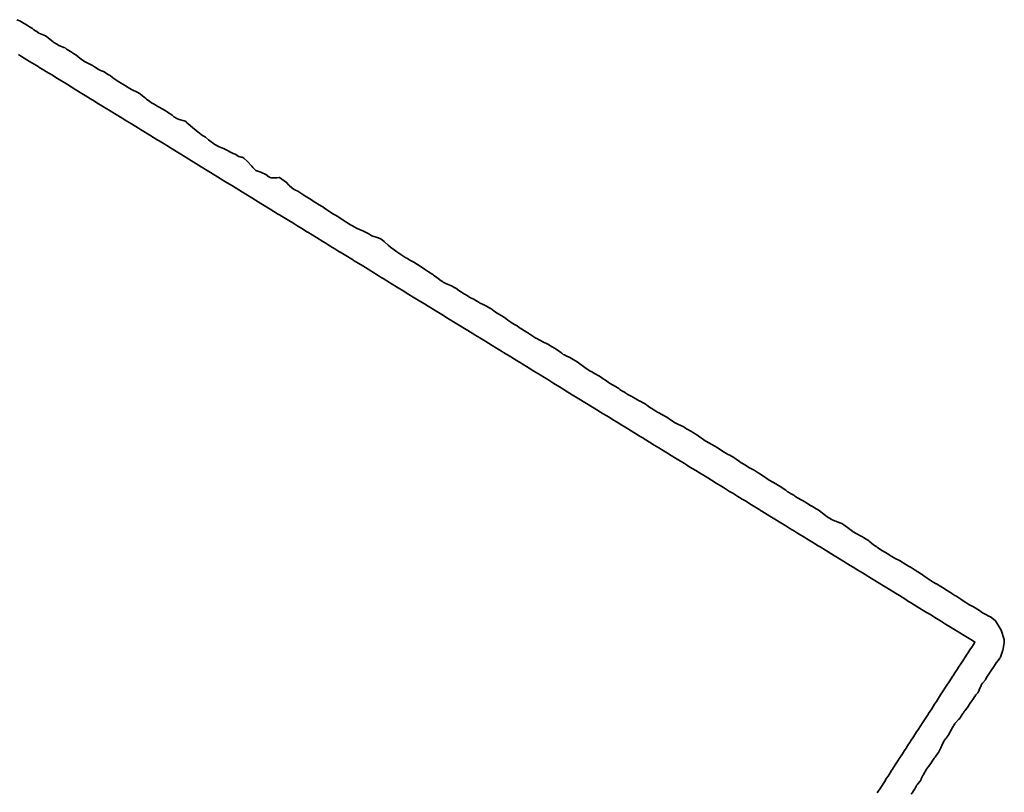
# Model space of a CAD drawing. Header units: metres. Extents: x 203098 to 221755, y 395694 to 403071.
# Tile 25 of 72: x 203808 to 203861, y 396085 to 396127. Entities that reach past the tile are written whole.
import ezdxf

# ---------------------------------------------------------------- set-up
doc = ezdxf.new("R2010")
doc.units = ezdxf.units.M
doc.layers.add('N-WA-GW-TALUD_KRUIN-G', color=90, linetype='Continuous', lineweight=35)
doc.layers.add('N-WA-GW-TALUD_TEEN-G', color=90, linetype='Continuous', lineweight=35)

msp = doc.modelspace()

# ---------------------------------------------------------------- linework, layer by layer
at = {"layer": 'N-WA-GW-TALUD_KRUIN-G'}
msp.add_polyline3d([(203807.649, 396124.851, 13.948), (203807.75, 396124.789, 13.95), (203807.813, 396124.75, 13.957), (203808.25, 396124.482, 13.981), (203808.628, 396124.25, 13.953), (203808.703, 396124.203, 13.951), (203808.75, 396124.175, 13.951), (203809.013, 396124.013, 13.951), (203809.25, 396123.868, 13.974), (203809.323, 396123.823, 13.981), (203809.442, 396123.75, 13.971), (203809.75, 396123.561, 13.962), (203810.241, 396123.259, 13.948), (203810.75, 396122.946, 13.969), (203811.07, 396122.75, 13.965), (203811.25, 396122.639, 13.962), (203811.537, 396122.463, 13.98), (203811.75, 396122.332, 13.989), (203811.884, 396122.25, 13.982), (203812.25, 396122.025, 13.96), (203812.698, 396121.75, 13.967), (203812.75, 396121.718, 13.967), (203812.833, 396121.667, 13.97), (203813.25, 396121.411, 13.989), (203813.512, 396121.25, 13.979), (203813.75, 396121.104, 13.97), (203814.129, 396120.871, 13.965), (203814.25, 396120.797, 13.964), (203814.326, 396120.75, 13.956), (203814.75, 396120.49, 13.951), (203815.14, 396120.25, 13.941), (203815.25, 396120.183, 13.926), (203815.518, 396120.018, 13.938), (203815.75, 396119.876, 13.986), (203815.828, 396119.828, 13.993), (203815.955, 396119.75, 13.974), (203816.25, 396119.569, 13.939), (203816.75, 396119.261, 13.906), (203816.769, 396119.25, 13.907), (203816.85, 396119.2, 13.902), (203817.75, 396118.647, 13.879), (203818.016, 396118.484, 13.897), (203818.546, 396118.159, 13.94), (203818.75, 396118.033, 13.931), (203818.925, 396117.925, 13.961), (203819.211, 396117.75, 13.932), (203819.75, 396117.419, 13.837), (203820.025, 396117.25, 13.868), (203820.25, 396117.112, 13.921), (203820.608, 396116.892, 13.954), (203820.75, 396116.805, 13.961), (203820.839, 396116.75, 13.982), (203821.25, 396116.498, 14.013), (203821.653, 396116.25, 13.974), (203821.75, 396116.191, 13.975), (203821.904, 396116.096, 13.978), (203822.25, 396115.884, 13.986), (203822.467, 396115.75, 13.987), (203822.642, 396115.642, 13.982), (203822.75, 396115.576, 13.98), (203822.952, 396115.452, 13.976), (203823.262, 396115.262, 13.983), (203823.282, 396115.25, 13.983), (203823.75, 396114.962, 13.975), (203824.096, 396114.75, 13.975), (203824.25, 396114.655, 13.973), (203824.496, 396114.504, 13.958), (203824.75, 396114.348, 13.945), (203824.91, 396114.25, 13.952), (203825.25, 396114.041, 13.965), (203825.75, 396113.734, 13.996), (203825.792, 396113.708, 13.997), (203826.25, 396113.427, 13.995), (203826.538, 396113.25, 13.985), (203826.75, 396113.12, 13.979), (203827.087, 396112.913, 13.979), (203827.25, 396112.813, 13.98), (203827.352, 396112.75, 13.981), (203827.75, 396112.506, 13.978), (203828.166, 396112.25, 13.992), (203828.25, 396112.199, 13.995), (203828.383, 396112.117, 13.993), (203828.75, 396111.891, 13.98), (203828.98, 396111.75, 13.982), (203829.25, 396111.584, 13.98), (203829.679, 396111.321, 13.954), (203829.75, 396111.277, 13.953), (203829.794, 396111.25, 13.954), (203830.25, 396110.97, 13.986), (203830.609, 396110.75, 13.991), (203830.75, 396110.663, 13.991), (203830.975, 396110.525, 13.998), (203831.25, 396110.356, 13.998), (203831.423, 396110.25, 14.002), (203831.75, 396110.049, 14.004), (203832.25, 396109.742, 14.018), (203832.271, 396109.729, 14.018), (203832.75, 396109.435, 14.012), (203833.051, 396109.25, 14.017), (203833.25, 396109.128, 14.011), (203833.484, 396108.984, 13.999), (203833.75, 396108.821, 14.009), (203833.865, 396108.75, 14.007), (203834.25, 396108.514, 14.005), (203834.679, 396108.25, 14.002), (203834.75, 396108.206, 14.002), (203834.863, 396108.137, 14.008), (203835.25, 396107.899, 14.023), (203835.493, 396107.75, 14.031), (203835.75, 396107.592, 14.031), (203836.159, 396107.341, 14.016), (203836.25, 396107.285, 14.013), (203836.307, 396107.25, 14.015), (203836.582, 396107.082, 14.032), (203836.891, 396106.891, 14.027), (203837.121, 396106.75, 14.034), (203837.25, 396106.671, 14.036), (203837.75, 396106.364, 14.039), (203837.936, 396106.25, 14.044), (203838.25, 396106.057, 14.049), (203838.75, 396105.75, 14.036), (203839.25, 396105.443, 14.042), (203839.564, 396105.25, 14.045), (203839.75, 396105.136, 14.047), (203840.046, 396104.954, 14.049), (203840.25, 396104.829, 14.049), (203840.378, 396104.75, 14.052), (203840.75, 396104.521, 14.062), (203841.192, 396104.25, 14.048), (203841.25, 396104.214, 14.044), (203841.342, 396104.158, 14.047), (203841.75, 396103.907, 14.059), (203842.006, 396103.75, 14.056), (203842.25, 396103.6, 14.046), (203842.638, 396103.362, 14.061), (203842.75, 396103.293, 14.065), (203842.82, 396103.25, 14.063), (203843.25, 396102.986, 14.058), (203843.634, 396102.75, 14.055), (203843.75, 396102.679, 14.057), (203843.934, 396102.566, 14.063), (203844.25, 396102.372, 14.075), (203844.448, 396102.25, 14.077), (203844.75, 396102.065, 14.081), (203845.25, 396101.758, 14.091), (203845.263, 396101.75, 14.091), (203845.75, 396101.451, 14.093), (203846.077, 396101.25, 14.102), (203846.25, 396101.144, 14.1), (203846.526, 396100.974, 14.105), (203846.75, 396100.836, 14.107), (203846.891, 396100.75, 14.11), (203847.25, 396100.529, 14.105), (203847.705, 396100.25, 14.101), (203847.75, 396100.222, 14.102), (203847.822, 396100.178, 14.103), (203848.25, 396099.915, 14.104), (203848.519, 396099.75, 14.096), (203848.75, 396099.608, 14.091), (203849.118, 396099.382, 14.095), (203849.282, 396099.282, 14.098), (203849.333, 396099.25, 14.098), (203849.591, 396099.091, 14.094), (203849.75, 396098.994, 14.095), (203850.147, 396098.75, 14.107), (203850.25, 396098.687, 14.106), (203850.521, 396098.521, 14.087), (203850.75, 396098.38, 14.091), (203850.83, 396098.33, 14.093), (203850.961, 396098.25, 14.096), (203851.25, 396098.073, 14.103), (203851.75, 396097.766, 14.081), (203851.775, 396097.75, 14.081), (203852.25, 396097.459, 14.08), (203852.59, 396097.25, 14.09), (203852.75, 396097.151, 14.095), (203853.005, 396096.995, 14.088), (203853.25, 396096.844, 14.085), (203853.404, 396096.75, 14.087), (203853.75, 396096.537, 14.105), (203854.25, 396096.23, 14.108), (203854.301, 396096.199, 14.11), (203854.75, 396095.923, 14.123), (203855.032, 396095.75, 14.131), (203855.25, 396095.616, 14.139), (203855.597, 396095.403, 14.139), (203855.75, 396095.309, 14.139), (203855.846, 396095.25, 14.142), (203856.25, 396095.002, 14.143), (203856.66, 396094.75, 14.161), (203856.75, 396094.695, 14.168), (203856.893, 396094.607, 14.169), (203857.25, 396094.388, 14.176), (203857.474, 396094.25, 14.18), (203857.75, 396094.081, 14.181), (203858.189, 396093.811, 14.183), (203858.288, 396093.75, 14.183), (203858.75, 396093.466, 14.19), (203859.102, 396093.25, 14.195), (203859.25, 396093.159, 14.194), (203859.333, 396093.109, 14.196), (203859.25, 396092.981, 14.188), (203859.159, 396092.841, 14.182), (203859.1, 396092.75, 14.188), (203858.963, 396092.537, 14.199), (203858.766, 396092.234, 14.2), (203858.75, 396092.21, 14.2), (203858.569, 396091.931, 14.2), (203858.452, 396091.75, 14.183), (203858.372, 396091.628, 14.178), (203858.25, 396091.439, 14.2), (203858.176, 396091.324, 14.216), (203858.128, 396091.25, 14.215), (203857.979, 396091.021, 14.206), (203857.782, 396090.718, 14.206), (203857.75, 396090.668, 14.204), (203857.586, 396090.414, 14.188), (203857.479, 396090.25, 14.183), (203857.25, 396089.897, 14.176), (203857.155, 396089.75, 14.169), (203856.996, 396089.504, 14.159), (203856.831, 396089.25, 14.161), (203856.799, 396089.201, 14.159), (203856.75, 396089.126, 14.162), (203856.602, 396088.898, 14.168), (203856.506, 396088.75, 14.161), (203856.405, 396088.595, 14.154), (203856.25, 396088.355, 14.167), (203856.182, 396088.25, 14.17), (203856.012, 396087.988, 14.169), (203855.858, 396087.75, 14.175), (203855.815, 396087.685, 14.172), (203855.75, 396087.584, 14.174), (203855.619, 396087.381, 14.181), (203855.534, 396087.25, 14.174), (203855.422, 396087.078, 14.163), (203855.225, 396086.775, 14.175), (203855.209, 396086.75, 14.176), (203855.029, 396086.471, 14.185), (203854.885, 396086.25, 14.179), (203854.832, 396086.168, 14.176), (203854.75, 396086.042, 14.175), (203854.635, 396085.865, 14.172), (203854.561, 396085.75, 14.17), (203854.439, 396085.561, 14.161), (203854.242, 396085.258, 14.157), (203854.045, 396084.955, 14.155)], dxfattribs=at)
at = {"layer": 'N-WA-GW-TALUD_TEEN-G'}
msp.add_polyline3d([(203807.567, 396126.733, 13.144), (203807.75, 396126.657, 13.136), (203807.833, 396126.607, 13.139), (203807.995, 396126.505, 13.146), (203808.085, 396126.456, 13.146), (203808.25, 396126.356, 13.147), (203808.398, 396126.25, 13.155), (203808.473, 396126.193, 13.161), (203808.569, 396126.123, 13.168), (203808.634, 396126.087, 13.172), (203808.75, 396126.012, 13.18), (203809.101, 396125.867, 13.168), (203809.231, 396125.769, 13.165), (203809.25, 396125.754, 13.165), (203809.255, 396125.75, 13.165), (203809.449, 396125.588, 13.168), (203809.522, 396125.536, 13.169), (203809.567, 396125.506, 13.17), (203809.75, 396125.387, 13.173), (203809.829, 396125.342, 13.172), (203810.062, 396125.25, 13.17), (203810.092, 396125.238, 13.17), (203810.172, 396125.206, 13.17), (203810.25, 396125.144, 13.169), (203810.282, 396125.119, 13.168), (203810.542, 396124.958, 13.161), (203810.59, 396124.928, 13.16), (203810.75, 396124.829, 13.156), (203810.853, 396124.75, 13.159), (203811.054, 396124.583, 13.172), (203811.25, 396124.453, 13.184), (203811.577, 396124.294, 13.179), (203811.649, 396124.25, 13.178), (203811.75, 396124.191, 13.175), (203811.896, 396124.096, 13.175), (203811.919, 396124.081, 13.175), (203812.081, 396123.993, 13.168), (203812.25, 396123.937, 13.157), (203812.386, 396123.846, 13.169), (203812.52, 396123.75, 13.181), (203812.597, 396123.711, 13.181), (203812.724, 396123.617, 13.179), (203812.75, 396123.598, 13.179), (203813.076, 396123.37, 13.171), (203813.194, 396123.306, 13.169), (203813.25, 396123.275, 13.168), (203813.293, 396123.25, 13.168), (203813.526, 396123.097, 13.176), (203813.576, 396123.062, 13.178), (203813.659, 396123.013, 13.181), (203813.75, 396122.959, 13.184), (203814.103, 396122.8, 13.173), (203814.184, 396122.75, 13.171), (203814.25, 396122.705, 13.17), (203814.353, 396122.619, 13.176), (203814.528, 396122.472, 13.186), (203814.57, 396122.438, 13.187), (203814.75, 396122.309, 13.193), (203814.828, 396122.25, 13.196), (203814.938, 396122.19, 13.191), (203815.065, 396122.124, 13.185), (203815.137, 396122.07, 13.182), (203815.25, 396122.009, 13.177), (203815.568, 396121.822, 13.17), (203815.683, 396121.75, 13.167), (203815.75, 396121.704, 13.168), (203815.876, 396121.624, 13.166), (203815.952, 396121.572, 13.166), (203816.047, 396121.48, 13.165), (203816.25, 396121.372, 13.166), (203816.326, 396121.333, 13.166), (203816.607, 396121.271, 13.167), (203816.655, 396121.25, 13.167), (203816.691, 396121.233, 13.168), (203816.75, 396121.165, 13.171), (203816.796, 396121.12, 13.17), (203817.061, 396120.889, 13.164), (203817.231, 396120.769, 13.159), (203817.25, 396120.755, 13.159), (203817.253, 396120.753, 13.159), (203817.256, 396120.75, 13.159), (203817.522, 396120.522, 13.167), (203817.524, 396120.521, 13.167), (203817.544, 396120.513, 13.166), (203817.625, 396120.461, 13.162), (203817.75, 396120.39, 13.156), (203817.919, 396120.25, 13.167), (203818.25, 396119.991, 13.182), (203818.495, 396119.86, 13.168), (203818.726, 396119.774, 13.158), (203818.75, 396119.766, 13.156), (203818.78, 396119.75, 13.157), (203818.79, 396119.744, 13.158), (203819.25, 396119.503, 13.176), (203819.349, 396119.467, 13.173), (203819.553, 396119.341, 13.163), (203819.69, 396119.31, 13.16), (203819.75, 396119.297, 13.158), (203819.765, 396119.293, 13.158), (203819.817, 396119.25, 13.158), (203820.022, 396119.07, 13.157), (203820.25, 396118.819, 13.156), (203820.319, 396118.75, 13.153), (203820.471, 396118.593, 13.148), (203820.75, 396118.498, 13.143), (203820.779, 396118.478, 13.147), (203821.021, 396118.367, 13.184), (203821.18, 396118.25, 13.208), (203821.25, 396118.2, 13.218), (203821.31, 396118.19, 13.211), (203821.406, 396118.191, 13.191), (203821.595, 396118.181, 13.154), (203821.738, 396118.214, 13.122), (203821.75, 396118.214, 13.12), (203821.879, 396118.121, 13.136), (203822.139, 396117.944, 13.164), (203822.25, 396117.796, 13.184), (203822.295, 396117.75, 13.187), (203822.483, 396117.6, 13.182), (203822.584, 396117.548, 13.179), (203822.747, 396117.468, 13.173), (203822.75, 396117.467, 13.173), (203823.068, 396117.25, 13.189), (203823.084, 396117.241, 13.189), (203823.25, 396117.143, 13.188), (203823.303, 396117.111, 13.188), (203823.474, 396116.996, 13.188), (203823.562, 396116.938, 13.188), (203823.58, 396116.927, 13.187), (203823.75, 396116.828, 13.182), (203823.782, 396116.804, 13.183), (203823.867, 396116.75, 13.186), (203824.093, 396116.615, 13.19), (203824.111, 396116.601, 13.19), (203824.25, 396116.504, 13.193), (203824.569, 396116.295, 13.193), (203824.642, 396116.25, 13.193), (203824.75, 396116.192, 13.189), (203824.907, 396116.093, 13.19), (203824.917, 396116.088, 13.19), (203825.075, 396115.998, 13.185), (203825.25, 396115.873, 13.181), (203825.31, 396115.83, 13.18), (203825.425, 396115.75, 13.178), (203825.559, 396115.665, 13.173), (203825.633, 396115.633, 13.17), (203825.728, 396115.582, 13.171), (203825.75, 396115.569, 13.171), (203825.953, 396115.453, 13.174), (203826.081, 396115.394, 13.171), (203826.25, 396115.326, 13.165), (203826.405, 396115.25, 13.166), (203826.614, 396115.141, 13.17), (203826.656, 396115.116, 13.171), (203826.75, 396115.052, 13.173), (203827.026, 396114.974, 13.133), (203827.166, 396114.918, 13.12), (203827.25, 396114.879, 13.112), (203827.414, 396114.75, 13.118), (203827.442, 396114.722, 13.121), (203827.626, 396114.546, 13.142), (203827.75, 396114.439, 13.155), (203827.942, 396114.304, 13.163), (203828.021, 396114.25, 13.166), (203828.097, 396114.192, 13.171), (203828.193, 396114.12, 13.177), (203828.25, 396114.075, 13.181), (203828.587, 396113.869, 13.178), (203828.675, 396113.825, 13.177), (203828.75, 396113.781, 13.178), (203828.799, 396113.75, 13.18), (203829.013, 396113.629, 13.183), (203829.099, 396113.581, 13.183), (203829.23, 396113.495, 13.184), (203829.25, 396113.481, 13.184), (203829.582, 396113.25, 13.183), (203829.584, 396113.249, 13.183), (203829.75, 396113.138, 13.189), (203829.811, 396113.103, 13.188), (203830.035, 396112.965, 13.187), (203830.08, 396112.936, 13.187), (203830.25, 396112.803, 13.188), (203830.333, 396112.75, 13.184), (203830.485, 396112.632, 13.185), (203830.553, 396112.585, 13.185), (203830.599, 396112.56, 13.186), (203830.75, 396112.489, 13.186), (203831.088, 396112.334, 13.185), (203831.234, 396112.25, 13.185), (203831.25, 396112.241, 13.185), (203831.28, 396112.22, 13.187), (203831.444, 396112.111, 13.192), (203831.581, 396112.016, 13.198), (203831.75, 396111.91, 13.203), (203831.807, 396111.879, 13.203), (203832.016, 396111.75, 13.204), (203832.083, 396111.713, 13.202), (203832.25, 396111.628, 13.198), (203832.264, 396111.62, 13.198), (203832.542, 396111.458, 13.196), (203832.596, 396111.426, 13.196), (203832.75, 396111.342, 13.196), (203832.941, 396111.25, 13.19), (203833.117, 396111.154, 13.19), (203833.138, 396111.141, 13.19), (203833.25, 396111.068, 13.19), (203833.423, 396110.923, 13.205), (203833.601, 396110.82, 13.199), (203833.737, 396110.75, 13.196), (203833.745, 396110.745, 13.195), (203833.75, 396110.742, 13.196), (203833.769, 396110.731, 13.196), (203833.908, 396110.645, 13.198), (203834.098, 396110.508, 13.201), (203834.25, 396110.389, 13.204), (203834.317, 396110.34, 13.204), (203834.483, 396110.25, 13.204), (203834.59, 396110.188, 13.207), (203834.7, 396110.109, 13.21), (203834.75, 396110.074, 13.211), (203835.083, 396109.87, 13.209), (203835.207, 396109.793, 13.209), (203835.25, 396109.765, 13.209), (203835.272, 396109.75, 13.209), (203835.505, 396109.595, 13.212), (203835.576, 396109.551, 13.213), (203835.693, 396109.489, 13.215), (203835.75, 396109.457, 13.216), (203836.097, 396109.278, 13.214), (203836.151, 396109.25, 13.213), (203836.25, 396109.197, 13.213), (203836.35, 396109.145, 13.212), (203836.363, 396109.137, 13.212), (203836.608, 396108.989, 13.211), (203836.75, 396108.891, 13.21), (203836.948, 396108.75, 13.211), (203837.001, 396108.712, 13.211), (203837.089, 396108.651, 13.212), (203837.148, 396108.618, 13.212), (203837.25, 396108.568, 13.213), (203837.444, 396108.485, 13.208), (203837.619, 396108.381, 13.204), (203837.75, 396108.299, 13.203), (203837.754, 396108.296, 13.203), (203837.832, 396108.25, 13.204), (203837.979, 396108.147, 13.215), (203838.101, 396108.057, 13.223), (203838.25, 396107.942, 13.234), (203838.543, 396107.75, 13.241), (203838.586, 396107.726, 13.24), (203838.75, 396107.642, 13.237), (203838.78, 396107.625, 13.237), (203839.012, 396107.488, 13.239), (203839.098, 396107.438, 13.239), (203839.25, 396107.335, 13.239), (203839.374, 396107.25, 13.239), (203839.578, 396107.098, 13.245), (203839.59, 396107.09, 13.245), (203839.75, 396107.004, 13.242), (203839.918, 396106.918, 13.236), (203840.083, 396106.8, 13.246), (203840.152, 396106.75, 13.25), (203840.25, 396106.685, 13.252), (203840.393, 396106.601, 13.252), (203840.408, 396106.592, 13.252), (203840.582, 396106.49, 13.253), (203840.75, 396106.388, 13.253), (203840.883, 396106.316, 13.25), (203841.002, 396106.25, 13.247), (203841.092, 396106.199, 13.245), (203841.225, 396106.13, 13.242), (203841.25, 396106.117, 13.242), (203841.564, 396105.936, 13.245), (203841.604, 396105.912, 13.246), (203841.75, 396105.807, 13.248), (203841.835, 396105.75, 13.247), (203842.031, 396105.617, 13.246), (203842.086, 396105.576, 13.245), (203842.182, 396105.525, 13.245), (203842.25, 396105.489, 13.244), (203842.604, 396105.298, 13.242), (203842.681, 396105.25, 13.242), (203842.75, 396105.211, 13.24), (203842.86, 396105.14, 13.24), (203842.86, 396105.14, 13.24), (203843.097, 396104.979, 13.237), (203843.25, 396104.903, 13.235), (203843.507, 396104.776, 13.232), (203843.558, 396104.75, 13.231), (203843.623, 396104.715, 13.231), (203843.691, 396104.668, 13.231), (203843.75, 396104.631, 13.231), (203844.024, 396104.476, 13.222), (203844.126, 396104.412, 13.222), (203844.25, 396104.335, 13.221), (203844.383, 396104.25, 13.221), (203844.5, 396104.16, 13.228), (203844.611, 396104.081, 13.234), (203844.75, 396103.989, 13.241), (203844.793, 396103.965, 13.242), (203845.119, 396103.788, 13.244), (203845.181, 396103.75, 13.245), (203845.25, 396103.711, 13.244), (203845.318, 396103.666, 13.247), (203845.369, 396103.631, 13.249), (203845.615, 396103.474, 13.254), (203845.75, 396103.391, 13.257), (203845.998, 396103.25, 13.257), (203846.127, 396103.185, 13.254), (203846.139, 396103.177, 13.253), (203846.25, 396103.117, 13.25), (203846.613, 396102.856, 13.268), (203846.704, 396102.796, 13.273), (203846.75, 396102.766, 13.274), (203846.777, 396102.75, 13.275), (203846.941, 396102.658, 13.276), (203847.113, 396102.548, 13.276), (203847.25, 396102.469, 13.276), (203847.394, 396102.387, 13.276), (203847.62, 396102.253, 13.276), (203847.624, 396102.25, 13.276), (203847.75, 396102.177, 13.277), (203847.763, 396102.17, 13.277), (203847.967, 396102.033, 13.279), (203848.113, 396101.935, 13.28), (203848.25, 396101.845, 13.282), (203848.413, 396101.75, 13.278), (203848.568, 396101.656, 13.276), (203848.615, 396101.631, 13.275), (203848.689, 396101.589, 13.275), (203848.75, 396101.554, 13.274), (203849.109, 396101.313, 13.283), (203849.192, 396101.25, 13.286), (203849.25, 396101.209, 13.287), (203849.37, 396101.136, 13.282), (203849.539, 396101.039, 13.276), (203849.601, 396100.994, 13.278), (203849.75, 396100.897, 13.282), (203849.973, 396100.775, 13.278), (203850.021, 396100.75, 13.277), (203850.142, 396100.683, 13.276), (203850.193, 396100.65, 13.276), (203850.25, 396100.614, 13.276), (203850.449, 396100.488, 13.274), (203850.594, 396100.406, 13.273), (203850.611, 396100.395, 13.273), (203850.75, 396100.311, 13.277), (203850.855, 396100.25, 13.278), (203851.007, 396100.15, 13.286), (203851.104, 396100.077, 13.29), (203851.25, 396099.941, 13.298), (203851.347, 396099.866, 13.298), (203851.563, 396099.75, 13.294), (203851.585, 396099.739, 13.293), (203851.671, 396099.699, 13.29), (203851.75, 396099.662, 13.287), (203851.814, 396099.639, 13.281), (203851.887, 396099.613, 13.275), (203852.134, 396099.512, 13.259), (203852.25, 396099.449, 13.25), (203852.512, 396099.25, 13.254), (203852.612, 396099.169, 13.258), (203852.636, 396099.152, 13.259), (203852.75, 396099.071, 13.263), (203853.11, 396098.858, 13.259), (203853.178, 396098.822, 13.258), (203853.25, 396098.785, 13.257), (203853.315, 396098.75, 13.257), (203853.458, 396098.664, 13.26), (203853.587, 396098.587, 13.263), (203853.619, 396098.566, 13.265), (203853.75, 396098.459, 13.272), (203853.849, 396098.368, 13.282), (203853.859, 396098.359, 13.283), (203854.023, 396098.25, 13.285), (203854.085, 396098.204, 13.288), (203854.233, 396098.101, 13.294), (203854.25, 396098.091, 13.295), (203854.587, 396097.9, 13.306), (203854.631, 396097.869, 13.308), (203854.75, 396097.785, 13.313), (203854.81, 396097.75, 13.313), (203855.087, 396097.593, 13.309), (203855.14, 396097.565, 13.308), (203855.25, 396097.509, 13.307), (203855.598, 396097.303, 13.313), (203855.688, 396097.25, 13.315), (203855.75, 396097.215, 13.315), (203855.842, 396097.158, 13.318), (203855.882, 396097.134, 13.319), (203856.101, 396097.001, 13.326), (203856.25, 396096.9, 13.33), (203856.441, 396096.776, 13.333), (203856.482, 396096.75, 13.334), (203856.589, 396096.675, 13.338), (203856.683, 396096.613, 13.342), (203856.75, 396096.566, 13.345), (203857.078, 396096.35, 13.352), (203857.243, 396096.257, 13.356), (203857.25, 396096.253, 13.356), (203857.255, 396096.25, 13.356), (203857.492, 396096.105, 13.366), (203857.585, 396096.054, 13.37), (203857.723, 396095.959, 13.376), (203857.75, 396095.941, 13.377), (203858.065, 396095.75, 13.382), (203858.08, 396095.74, 13.382), (203858.25, 396095.63, 13.388), (203858.303, 396095.599, 13.389), (203858.575, 396095.424, 13.393), (203858.576, 396095.424, 13.393), (203858.75, 396095.308, 13.397), (203858.84, 396095.25, 13.399), (203859.009, 396095.146, 13.399), (203859.109, 396095.085, 13.399), (203859.25, 396095.003, 13.4), (203859.572, 396094.805, 13.404), (203859.662, 396094.75, 13.406), (203859.75, 396094.695, 13.407), (203859.877, 396094.623, 13.407), (203859.929, 396094.596, 13.405), (203860.08, 396094.511, 13.401), (203860.168, 396094.468, 13.399), (203860.25, 396094.419, 13.397), (203860.25, 396094.419, 13.397), (203860.438, 396094.25, 13.402), (203860.438, 396094.25, 13.402), (203860.748, 396093.752, 13.419), (203860.748, 396093.752, 13.419), (203860.749, 396093.75, 13.419), (203860.749, 396093.75, 13.419), (203860.75, 396093.747, 13.419), (203860.75, 396093.747, 13.419), (203860.914, 396093.25, 13.402), (203860.914, 396093.25, 13.402), (203860.914, 396093.25, 13.402), (203860.92, 396093.08, 13.403), (203860.92, 396093.08, 13.403), (203860.867, 396092.75, 13.409), (203860.867, 396092.75, 13.409), (203860.834, 396092.666, 13.414), (203860.834, 396092.666, 13.414), (203860.75, 396092.396, 13.403), (203860.75, 396092.396, 13.403), (203860.706, 396092.294, 13.398), (203860.706, 396092.294, 13.398), (203860.685, 396092.25, 13.396), (203860.685, 396092.25, 13.396), (203860.677, 396092.237, 13.395), (203860.677, 396092.237, 13.395), (203860.583, 396092.116, 13.394), (203860.499, 396092.001, 13.392), (203860.483, 396091.982, 13.393), (203860.425, 396091.891, 13.398), (203860.332, 396091.75, 13.406), (203860.302, 396091.698, 13.408), (203860.289, 396091.677, 13.408), (203860.25, 396091.625, 13.411), (203860.093, 396091.407, 13.418), (203860.078, 396091.383, 13.418), (203860.063, 396091.358, 13.418), (203859.996, 396091.25, 13.416), (203859.909, 396091.091, 13.409), (203859.897, 396091.07, 13.408), (203859.759, 396090.902, 13.404), (203859.75, 396090.889, 13.403), (203859.691, 396090.809, 13.403), (203859.674, 396090.783, 13.403), (203859.662, 396090.75, 13.402), (203859.585, 396090.573, 13.404), (203859.541, 396090.459, 13.406), (203859.534, 396090.443, 13.406), (203859.483, 396090.371, 13.407), (203859.389, 396090.25, 13.408), (203859.331, 396090.169, 13.407), (203859.318, 396090.153, 13.408), (203859.25, 396090.061, 13.412), (203859.123, 396089.877, 13.415), (203859.112, 396089.855, 13.414), (203859.081, 396089.805, 13.41), (203859.047, 396089.75, 13.407), (203858.928, 396089.572, 13.397), (203858.912, 396089.554, 13.398), (203858.789, 396089.401, 13.402), (203858.75, 396089.35, 13.404), (203858.708, 396089.292, 13.404), (203858.677, 396089.25, 13.405), (203858.555, 396089.05, 13.398), (203858.513, 396088.987, 13.396), (203858.441, 396088.916, 13.402), (203858.281, 396088.75, 13.416), (203858.266, 396088.734, 13.418), (203858.25, 396088.711, 13.417), (203858.24, 396088.697, 13.417), (203858.09, 396088.434, 13.411), (203858.08, 396088.42, 13.411), (203858.058, 396088.385, 13.409), (203858.019, 396088.303, 13.406), (203857.993, 396088.25, 13.404), (203857.905, 396088.095, 13.402), (203857.887, 396088.065, 13.402), (203857.782, 396087.923, 13.401), (203857.75, 396087.879, 13.4), (203857.695, 396087.805, 13.4), (203857.67, 396087.775, 13.401), (203857.655, 396087.75, 13.402), (203857.542, 396087.517, 13.398), (203857.521, 396087.479, 13.397), (203857.489, 396087.402, 13.391), (203857.418, 396087.25, 13.379), (203857.355, 396087.145, 13.377), (203857.341, 396087.126, 13.377), (203857.25, 396086.991, 13.382), (203857.177, 396086.894, 13.388), (203857.143, 396086.857, 13.391), (203857.125, 396086.835, 13.392), (203857.067, 396086.75, 13.394), (203857.058, 396086.736, 13.394), (203856.948, 396086.552, 13.397), (203856.935, 396086.528, 13.396), (203856.84, 396086.403, 13.396), (203856.75, 396086.291, 13.395), (203856.733, 396086.267, 13.394), (203856.717, 396086.25, 13.394), (203856.711, 396086.242, 13.395), (203856.546, 396085.954, 13.397), (203856.533, 396085.926, 13.395), (203856.521, 396085.9, 13.394), (203856.451, 396085.75, 13.387), (203856.39, 396085.61, 13.379), (203856.379, 396085.595, 13.38), (203856.25, 396085.441, 13.388), (203856.21, 396085.391, 13.39), (203856.164, 396085.336, 13.392), (203856.15, 396085.314, 13.39), (203856.115, 396085.25, 13.387), (203856.078, 396085.18, 13.384), (203855.985, 396085.015, 13.375), (203855.971, 396084.999, 13.376), (203855.885, 396084.891, 13.381)], dxfattribs=at)

doc.saveas('drawing.dxf')
